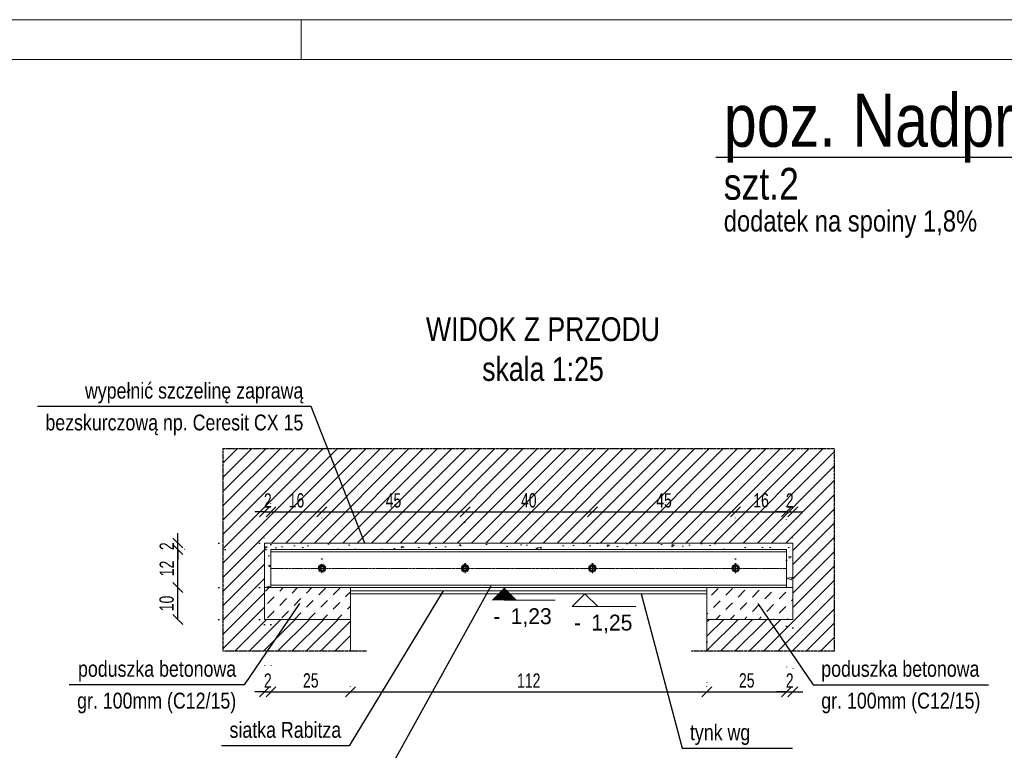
# Model space of a CAD drawing. Header units: millimetres. Extents: x 11149 to 111407, y -107619 to -23630.
# Tile 161 of 245: x 19951 to 20260, y -29590 to -29360. Entities that reach past the tile are written whole.
import ezdxf
from ezdxf.enums import TextEntityAlignment as Align

# ---------------------------------------------------------------- set-up
doc = ezdxf.new("R2010")
doc.units = ezdxf.units.MM
doc.header["$LTSCALE"] = 2
for name, pattern in [('CENTER2', [28.575, 19.05, -3.175, 3.175, -3.175]), ('DOT', [6.35, 0, -6.35]), ('HIDDEN', [9.525, 6.35, -3.175])]:
    doc.linetypes.add(name, pattern=pattern)
doc.layers.get('0').update_dxf_attribs({"plot": 0})
doc.layers.get('Defpoints').update_dxf_attribs({"color": 1})
doc.layers.add('420-K Ściany', color=7, linetype='Continuous')
doc.layers.add('e-cad_ukryte', color=30, linetype='HIDDEN')
for name, color, linetype, lineweight in [('e-cad_252', 252, 'HIDDEN', 9), ('e-cad_cienkie', 1, 'Continuous', 9), ('e-cad_obok', 3, 'Continuous', 9), ('e-cad_opisy', 7, 'Continuous', 9), ('e-cad_osie', 22, 'CENTER2', 9), ('e-cad_stal_kontur', 222, 'Continuous', 20), ('e-cad_wymiary', 4, 'Continuous', 9)]:
    doc.layers.add(name, color=color, linetype=linetype, lineweight=lineweight)
doc.styles.add('e-cad_1', font='arial.ttf', dxfattribs={"width": 0.7})
doc.styles.add('e-cad_2', font='arial.ttf', dxfattribs={"width": 0.8})
doc.dimstyles.new('e-cad_1_25_[cm]', dxfattribs={"dimscale": 2.5, "dimtxt": 1.8, "dimasz": 1.25, "dimexe": 1.25, "dimexo": 0.625, "dimgap": 0.5, "dimtad": 1, "dimdec": 0, "dimrnd": 1, "dimzin": 1, "dimtxsty": 'e-cad_1', "dimblk": 'OBLIQUE', "dimcen": 2.5, "dimclrd": 256, "dimclre": 252, "dimclrt": 7, "dimadec": 0, "dimazin": 0, "dimtfac": 1, "dimtix": 1, "dimtmove": 2, "dimatfit": 3, "dimldrblk": 'NONE', "dimfxl": 60, "dimfxlon": 1, "dimarcsym": 0})

# ---------------------------------------------------------------- blocks, each defined once
blk = doc.blocks.new('A3_poziom')
at = {"ltscale": 0.8}
blk.add_line((135, 292), (135, 297), dxfattribs=at)
for points in [[(0, 0), (420, 0), (420, 297), (0, 297)], [(30, 5), (415, 5), (415, 292), (30, 292)]]:
    blk.add_lwpolyline(points, close=True)
blk = doc.blocks.new('e-cad_ZelbetPozycja')
at = {"layer": 'e-cad_opisy', "ltscale": 0.04, "style": 'e-cad_1', "width": 0.8}
for tag, p, height in [('OPIS_1', (0, 1.33), 6.67), ('OPIS_2', (0, -5.33), 4), ('OPIS_4', (16, -5.33), 4), ('OPIS_3', (0, -9.33), 2.67)]:
    blk.add_attdef(tag, p, '', height=height, dxfattribs=at)
at = {"layer": 'e-cad_opisy', "ltscale": 0.04, "style": 'e-cad_1', "width": 0.8, "flags": 1}
for tag, p in [('POZYCJA', (0, -20)), ('ILOSC', (0, -26.67)), ('DODATEK', (0, -33.33))]:
    blk.add_attdef(tag, p, '', height=4, dxfattribs=at)
blk = doc.blocks.new('_None')
blk = doc.blocks.new('_OBLIQUE')
at = {"color": 0, "linetype": 'ByBlock', "lineweight": -2}
blk.add_line((-0.5, -0.5), (0.5, 0.5), dxfattribs=at)
blk = doc.blocks.new('*D1395')
at = {"layer": 'Defpoints', "color": 0, "ltscale": 0.5}
for p in [(20029.9, -29514.69), (20027.9, -29524.53), (20029.9, -29526.53)]:
    blk.add_point(p, dxfattribs=at)
at = {"layer": 'e-cad_wymiary', "color": 252, "linetype": 'DOT', "lineweight": -2}
for p, q in [((20027.9, -29522.97), (20027.9, -29511.56)), ((20029.9, -29524.97), (20029.9, -29511.56))]:
    blk.add_line(p, q, dxfattribs=at)
at = {"layer": 'e-cad_wymiary', "lineweight": -2}
for p, q in [((20027.9, -29514.69), (20024.77, -29514.69)), ((20027.9, -29514.69), (20029.9, -29514.69)), ((20029.9, -29514.69), (20033.02, -29514.69))]:
    blk.add_line(p, q, dxfattribs=at)
at = {"layer": 'e-cad_wymiary', "lineweight": -2, "ltscale": 0.5, "xscale": 3.125, "yscale": 3.125, "zscale": 3.125}
blk.add_blockref('_OBLIQUE', (20027.9, -29514.69), dxfattribs=at)
at = {"layer": 'e-cad_wymiary', "lineweight": -2, "ltscale": 0.5, "xscale": 3.125, "yscale": 3.125, "zscale": 3.125, "rotation": 180}
blk.add_blockref('_OBLIQUE', (20029.9, -29514.69), dxfattribs=at)
at = {"layer": 'e-cad_wymiary', "color": 7, "ltscale": 0.5, "insert": (20028.9, -29511.18), "char_height": 4.5, "attachment_point": 5, "style": 'e-cad_1'}
blk.add_mtext('2', dxfattribs=at)
blk = doc.blocks.new('*D1397')
at = {"layer": 'Defpoints', "color": 0, "ltscale": 0.5}
for p in [(20000.65, -29538.53), (20027.9, -29538.53), (20027.9, -29548.53)]:
    blk.add_point(p, dxfattribs=at)
at = {"layer": 'e-cad_wymiary', "color": 252, "linetype": 'DOT', "lineweight": -2}
for p, q in [((20026.33, -29538.53), (19997.53, -29538.53)), ((20026.33, -29548.53), (19997.53, -29548.53))]:
    blk.add_line(p, q, dxfattribs=at)
at = {"layer": 'e-cad_wymiary', "lineweight": -2}
blk.add_line((20000.65, -29548.53), (20000.65, -29538.53), dxfattribs=at)
at = {"layer": 'e-cad_wymiary', "lineweight": -2, "ltscale": 0.5, "xscale": 3.125, "yscale": 3.125, "zscale": 3.125}
for p, rotation in [((20000.65, -29538.53), 90), ((20000.65, -29548.53), 270)]:
    blk.add_blockref('_OBLIQUE', p, dxfattribs=dict(at, rotation=rotation))
at = {"layer": 'e-cad_wymiary', "color": 7, "ltscale": 0.5, "insert": (19997.11, -29543.53), "char_height": 4.5, "attachment_point": 5, "rotation": 90, "style": 'e-cad_1'}
blk.add_mtext('10', dxfattribs=at)
blk = doc.blocks.new('*D1398')
at = {"layer": 'Defpoints', "color": 0, "ltscale": 0.5}
for p in [(20000.65, -29526.53), (20029.9, -29526.53), (20027.9, -29538.53)]:
    blk.add_point(p, dxfattribs=at)
at = {"layer": 'e-cad_wymiary', "color": 252, "linetype": 'DOT', "lineweight": -2}
for p, q in [((20028.33, -29526.53), (19997.53, -29526.53)), ((20026.33, -29538.53), (19997.53, -29538.53))]:
    blk.add_line(p, q, dxfattribs=at)
at = {"layer": 'e-cad_wymiary', "lineweight": -2}
blk.add_line((20000.65, -29538.53), (20000.65, -29526.53), dxfattribs=at)
at = {"layer": 'e-cad_wymiary', "lineweight": -2, "ltscale": 0.5, "xscale": 3.125, "yscale": 3.125, "zscale": 3.125}
for p, rotation in [((20000.65, -29526.53), 90), ((20000.65, -29538.53), 270)]:
    blk.add_blockref('_OBLIQUE', p, dxfattribs=dict(at, rotation=rotation))
at = {"layer": 'e-cad_wymiary', "color": 7, "ltscale": 0.5, "insert": (19997.14, -29532.53), "char_height": 4.5, "attachment_point": 5, "rotation": 90, "style": 'e-cad_1'}
blk.add_mtext('12', dxfattribs=at)
blk = doc.blocks.new('*D1399')
at = {"layer": 'Defpoints', "color": 0, "ltscale": 0.5}
for p in [(20000.65, -29524.53), (20027.9, -29524.53), (20029.9, -29526.53)]:
    blk.add_point(p, dxfattribs=at)
at = {"layer": 'e-cad_wymiary', "lineweight": -2}
for p, q in [((20000.65, -29524.53), (20000.65, -29521.41)), ((20000.65, -29526.53), (20000.65, -29524.53)), ((20000.65, -29526.53), (20000.65, -29529.66))]:
    blk.add_line(p, q, dxfattribs=at)
at = {"layer": 'e-cad_wymiary', "color": 252, "linetype": 'DOT', "lineweight": -2}
for p, q in [((20026.33, -29524.53), (19997.53, -29524.53)), ((20028.33, -29526.53), (19997.53, -29526.53))]:
    blk.add_line(p, q, dxfattribs=at)
at = {"layer": 'e-cad_wymiary', "lineweight": -2, "ltscale": 0.5, "xscale": 3.125, "yscale": 3.125, "zscale": 3.125}
for p, rotation in [((20000.65, -29524.53), 270), ((20000.65, -29526.53), 90)]:
    blk.add_blockref('_OBLIQUE', p, dxfattribs=dict(at, rotation=rotation))
at = {"layer": 'e-cad_wymiary', "color": 7, "ltscale": 0.5, "insert": (19997.14, -29525.53), "char_height": 4.5, "attachment_point": 5, "rotation": 90, "style": 'e-cad_1'}
blk.add_mtext('2', dxfattribs=at)
blk = doc.blocks.new('*D1401')
at = {"layer": 'Defpoints', "color": 0, "ltscale": 0.5}
for p in [(20193.9, -29514.69), (20193.9, -29524.53), (20191.9, -29531.53)]:
    blk.add_point(p, dxfattribs=at)
at = {"layer": 'e-cad_wymiary', "color": 252, "linetype": 'DOT', "lineweight": -2}
for p, q in [((20191.9, -29529.97), (20191.9, -29511.56)), ((20193.9, -29522.97), (20193.9, -29511.56))]:
    blk.add_line(p, q, dxfattribs=at)
at = {"layer": 'e-cad_wymiary', "lineweight": -2}
for p, q in [((20191.9, -29514.69), (20188.77, -29514.69)), ((20191.9, -29514.69), (20193.9, -29514.69)), ((20193.9, -29514.69), (20197.02, -29514.69))]:
    blk.add_line(p, q, dxfattribs=at)
at = {"layer": 'e-cad_wymiary', "lineweight": -2, "ltscale": 0.5, "xscale": 3.125, "yscale": 3.125, "zscale": 3.125}
blk.add_blockref('_OBLIQUE', (20191.9, -29514.69), dxfattribs=at)
at = {"layer": 'e-cad_wymiary', "lineweight": -2, "ltscale": 0.5, "xscale": 3.125, "yscale": 3.125, "zscale": 3.125, "rotation": 180}
blk.add_blockref('_OBLIQUE', (20193.9, -29514.69), dxfattribs=at)
at = {"layer": 'e-cad_wymiary', "color": 7, "ltscale": 0.5, "insert": (20192.9, -29511.18), "char_height": 4.5, "attachment_point": 5, "style": 'e-cad_1'}
blk.add_mtext('2', dxfattribs=at)
blk = doc.blocks.new('*D1405')
at = {"layer": 'Defpoints', "color": 0, "ltscale": 0.5}
for p in [(20029.9, -29514.69), (20045.9, -29514.69), (20045.9, -29531.06)]:
    blk.add_point(p, dxfattribs=at)
at = {"layer": 'e-cad_wymiary', "color": 252, "linetype": 'DOT', "lineweight": -2}
for p, q in [((20029.9, -29513.12), (20029.9, -29511.56)), ((20045.9, -29529.5), (20045.9, -29511.56))]:
    blk.add_line(p, q, dxfattribs=at)
at = {"layer": 'e-cad_wymiary', "lineweight": -2}
blk.add_line((20029.9, -29514.69), (20045.9, -29514.69), dxfattribs=at)
at = {"layer": 'e-cad_wymiary', "lineweight": -2, "ltscale": 0.5, "xscale": 3.125, "yscale": 3.125, "zscale": 3.125, "rotation": 180}
blk.add_blockref('_OBLIQUE', (20029.9, -29514.69), dxfattribs=at)
at = {"layer": 'e-cad_wymiary', "lineweight": -2, "ltscale": 0.5, "xscale": 3.125, "yscale": 3.125, "zscale": 3.125}
blk.add_blockref('_OBLIQUE', (20045.9, -29514.69), dxfattribs=at)
at = {"layer": 'e-cad_wymiary', "color": 7, "ltscale": 0.5, "insert": (20037.9, -29511.14), "char_height": 4.5, "attachment_point": 5, "style": 'e-cad_1'}
blk.add_mtext('16', dxfattribs=at)
blk = doc.blocks.new('*D1406')
at = {"layer": 'Defpoints', "color": 0, "ltscale": 0.5}
for p in [(20090.9, -29514.69), (20045.9, -29531.06), (20090.9, -29532.53)]:
    blk.add_point(p, dxfattribs=at)
at = {"layer": 'e-cad_wymiary', "color": 252, "linetype": 'DOT', "lineweight": -2}
for p, q in [((20045.9, -29529.5), (20045.9, -29511.56)), ((20090.9, -29530.97), (20090.9, -29511.56))]:
    blk.add_line(p, q, dxfattribs=at)
at = {"layer": 'e-cad_wymiary', "lineweight": -2}
blk.add_line((20045.9, -29514.69), (20090.9, -29514.69), dxfattribs=at)
at = {"layer": 'e-cad_wymiary', "lineweight": -2, "ltscale": 0.5, "xscale": 3.125, "yscale": 3.125, "zscale": 3.125, "rotation": 180}
blk.add_blockref('_OBLIQUE', (20045.9, -29514.69), dxfattribs=at)
at = {"layer": 'e-cad_wymiary', "lineweight": -2, "ltscale": 0.5, "xscale": 3.125, "yscale": 3.125, "zscale": 3.125}
blk.add_blockref('_OBLIQUE', (20090.9, -29514.69), dxfattribs=at)
at = {"layer": 'e-cad_wymiary', "color": 7, "ltscale": 0.5, "insert": (20068.4, -29511.15), "char_height": 4.5, "attachment_point": 5, "style": 'e-cad_1'}
blk.add_mtext('45', dxfattribs=at)
blk = doc.blocks.new('*D1407')
at = {"layer": 'Defpoints', "color": 0, "ltscale": 0.5}
for p in [(20130.9, -29514.69), (20090.9, -29532.53), (20130.9, -29532.53)]:
    blk.add_point(p, dxfattribs=at)
at = {"layer": 'e-cad_wymiary', "color": 252, "linetype": 'DOT', "lineweight": -2}
for p, q in [((20090.9, -29530.97), (20090.9, -29511.56)), ((20130.9, -29530.97), (20130.9, -29511.56))]:
    blk.add_line(p, q, dxfattribs=at)
at = {"layer": 'e-cad_wymiary', "lineweight": -2}
blk.add_line((20090.9, -29514.69), (20130.9, -29514.69), dxfattribs=at)
at = {"layer": 'e-cad_wymiary', "lineweight": -2, "ltscale": 0.5, "xscale": 3.125, "yscale": 3.125, "zscale": 3.125, "rotation": 180}
blk.add_blockref('_OBLIQUE', (20090.9, -29514.69), dxfattribs=at)
at = {"layer": 'e-cad_wymiary', "lineweight": -2, "ltscale": 0.5, "xscale": 3.125, "yscale": 3.125, "zscale": 3.125}
blk.add_blockref('_OBLIQUE', (20130.9, -29514.69), dxfattribs=at)
at = {"layer": 'e-cad_wymiary', "color": 7, "ltscale": 0.5, "insert": (20110.9, -29511.14), "char_height": 4.5, "attachment_point": 5, "style": 'e-cad_1'}
blk.add_mtext('40', dxfattribs=at)
blk = doc.blocks.new('*D1408')
at = {"layer": 'Defpoints', "color": 0, "ltscale": 0.5}
for p in [(20191.9, -29514.69), (20191.9, -29514.69), (20175.9, -29532.53)]:
    blk.add_point(p, dxfattribs=at)
at = {"layer": 'e-cad_wymiary', "color": 252, "linetype": 'DOT', "lineweight": -2}
for p, q in [((20175.9, -29530.97), (20175.9, -29511.56)), ((20191.9, -29513.12), (20191.9, -29511.56))]:
    blk.add_line(p, q, dxfattribs=at)
at = {"layer": 'e-cad_wymiary', "lineweight": -2}
blk.add_line((20175.9, -29514.69), (20191.9, -29514.69), dxfattribs=at)
at = {"layer": 'e-cad_wymiary', "lineweight": -2, "ltscale": 0.5, "xscale": 3.125, "yscale": 3.125, "zscale": 3.125, "rotation": 180}
blk.add_blockref('_OBLIQUE', (20175.9, -29514.69), dxfattribs=at)
at = {"layer": 'e-cad_wymiary', "lineweight": -2, "ltscale": 0.5, "xscale": 3.125, "yscale": 3.125, "zscale": 3.125}
blk.add_blockref('_OBLIQUE', (20191.9, -29514.69), dxfattribs=at)
at = {"layer": 'e-cad_wymiary', "color": 7, "ltscale": 0.5, "insert": (20183.9, -29511.14), "char_height": 4.5, "attachment_point": 5, "style": 'e-cad_1'}
blk.add_mtext('16', dxfattribs=at)
blk = doc.blocks.new('*D1410')
at = {"layer": 'Defpoints', "color": 0, "ltscale": 0.5}
for p in [(20027.9, -29548.53), (20029.9, -29548.53), (20029.9, -29571.28)]:
    blk.add_point(p, dxfattribs=at)
at = {"layer": 'e-cad_wymiary', "color": 252, "linetype": 'DOT', "lineweight": -2}
for p, q in [((20027.9, -29550.09), (20027.9, -29574.4)), ((20029.9, -29550.09), (20029.9, -29574.4))]:
    blk.add_line(p, q, dxfattribs=at)
at = {"layer": 'e-cad_wymiary', "lineweight": -2}
for p, q in [((20027.9, -29571.28), (20024.77, -29571.28)), ((20027.9, -29571.28), (20029.9, -29571.28)), ((20029.9, -29571.28), (20033.02, -29571.28))]:
    blk.add_line(p, q, dxfattribs=at)
at = {"layer": 'e-cad_wymiary', "lineweight": -2, "ltscale": 0.5, "xscale": 3.125, "yscale": 3.125, "zscale": 3.125}
blk.add_blockref('_OBLIQUE', (20027.9, -29571.28), dxfattribs=at)
at = {"layer": 'e-cad_wymiary', "lineweight": -2, "ltscale": 0.5, "xscale": 3.125, "yscale": 3.125, "zscale": 3.125, "rotation": 180}
blk.add_blockref('_OBLIQUE', (20029.9, -29571.28), dxfattribs=at)
at = {"layer": 'e-cad_wymiary', "color": 7, "ltscale": 0.5, "insert": (20028.9, -29567.77), "char_height": 4.5, "attachment_point": 5, "style": 'e-cad_1'}
blk.add_mtext('2', dxfattribs=at)
blk = doc.blocks.new('*D1411')
at = {"layer": 'Defpoints', "color": 0, "ltscale": 0.5}
for p in [(20029.9, -29571.28), (20054.9, -29571.28), (20054.9, -29571.28)]:
    blk.add_point(p, dxfattribs=at)
at = {"layer": 'e-cad_wymiary', "color": 252, "linetype": 'DOT', "lineweight": -2}
for p, q in [((20029.9, -29569.72), (20029.9, -29568.15)), ((20054.9, -29569.72), (20054.9, -29568.15))]:
    blk.add_line(p, q, dxfattribs=at)
at = {"layer": 'e-cad_wymiary', "lineweight": -2}
blk.add_line((20029.9, -29571.28), (20054.9, -29571.28), dxfattribs=at)
at = {"layer": 'e-cad_wymiary', "lineweight": -2, "ltscale": 0.5, "xscale": 3.125, "yscale": 3.125, "zscale": 3.125, "rotation": 180}
blk.add_blockref('_OBLIQUE', (20029.9, -29571.28), dxfattribs=at)
at = {"layer": 'e-cad_wymiary', "lineweight": -2, "ltscale": 0.5, "xscale": 3.125, "yscale": 3.125, "zscale": 3.125}
blk.add_blockref('_OBLIQUE', (20054.9, -29571.28), dxfattribs=at)
at = {"layer": 'e-cad_wymiary', "color": 7, "ltscale": 0.5, "insert": (20042.4, -29567.73), "char_height": 4.5, "attachment_point": 5, "style": 'e-cad_1'}
blk.add_mtext('25', dxfattribs=at)
blk = doc.blocks.new('*D1412')
at = {"layer": 'Defpoints', "color": 0, "ltscale": 0.5}
for p in [(20191.9, -29549.05), (20166.9, -29554.05), (20191.9, -29571.28)]:
    blk.add_point(p, dxfattribs=at)
at = {"layer": 'e-cad_wymiary', "color": 252, "linetype": 'DOT', "lineweight": -2}
for p, q in [((20191.9, -29550.61), (20191.9, -29574.4)), ((20166.9, -29555.61), (20166.9, -29574.4))]:
    blk.add_line(p, q, dxfattribs=at)
at = {"layer": 'e-cad_wymiary', "lineweight": -2}
blk.add_line((20166.9, -29571.28), (20191.9, -29571.28), dxfattribs=at)
at = {"layer": 'e-cad_wymiary', "lineweight": -2, "ltscale": 0.5, "xscale": 3.125, "yscale": 3.125, "zscale": 3.125, "rotation": 180}
blk.add_blockref('_OBLIQUE', (20166.9, -29571.28), dxfattribs=at)
at = {"layer": 'e-cad_wymiary', "lineweight": -2, "ltscale": 0.5, "xscale": 3.125, "yscale": 3.125, "zscale": 3.125}
blk.add_blockref('_OBLIQUE', (20191.9, -29571.28), dxfattribs=at)
at = {"layer": 'e-cad_wymiary', "color": 7, "ltscale": 0.5, "insert": (20179.4, -29567.73), "char_height": 4.5, "attachment_point": 5, "style": 'e-cad_1'}
blk.add_mtext('25', dxfattribs=at)
blk = doc.blocks.new('*D1413')
at = {"layer": 'Defpoints', "color": 0, "ltscale": 0.5}
for p in [(20191.9, -29549.05), (20193.9, -29549.61), (20193.9, -29571.28)]:
    blk.add_point(p, dxfattribs=at)
at = {"layer": 'e-cad_wymiary', "color": 252, "linetype": 'DOT', "lineweight": -2}
for p, q in [((20191.9, -29550.61), (20191.9, -29574.4)), ((20193.9, -29551.17), (20193.9, -29574.4))]:
    blk.add_line(p, q, dxfattribs=at)
at = {"layer": 'e-cad_wymiary', "lineweight": -2}
for p, q in [((20191.9, -29571.28), (20188.77, -29571.28)), ((20191.9, -29571.28), (20193.9, -29571.28)), ((20193.9, -29571.28), (20197.02, -29571.28))]:
    blk.add_line(p, q, dxfattribs=at)
at = {"layer": 'e-cad_wymiary', "lineweight": -2, "ltscale": 0.5, "xscale": 3.125, "yscale": 3.125, "zscale": 3.125}
blk.add_blockref('_OBLIQUE', (20191.9, -29571.28), dxfattribs=at)
at = {"layer": 'e-cad_wymiary', "lineweight": -2, "ltscale": 0.5, "xscale": 3.125, "yscale": 3.125, "zscale": 3.125, "rotation": 180}
blk.add_blockref('_OBLIQUE', (20193.9, -29571.28), dxfattribs=at)
at = {"layer": 'e-cad_wymiary', "color": 7, "ltscale": 0.5, "insert": (20192.9, -29567.77), "char_height": 4.5, "attachment_point": 5, "style": 'e-cad_1'}
blk.add_mtext('2', dxfattribs=at)
blk = doc.blocks.new('*D1414')
at = {"layer": 'Defpoints', "color": 0, "ltscale": 0.5}
for p in [(20054.9, -29571.28), (20166.9, -29571.28), (20166.9, -29571.28)]:
    blk.add_point(p, dxfattribs=at)
at = {"layer": 'e-cad_wymiary', "color": 252, "linetype": 'DOT', "lineweight": -2}
for p, q in [((20054.9, -29569.72), (20054.9, -29568.15)), ((20166.9, -29569.72), (20166.9, -29568.15))]:
    blk.add_line(p, q, dxfattribs=at)
at = {"layer": 'e-cad_wymiary', "lineweight": -2}
blk.add_line((20054.9, -29571.28), (20166.9, -29571.28), dxfattribs=at)
at = {"layer": 'e-cad_wymiary', "lineweight": -2, "ltscale": 0.5, "xscale": 3.125, "yscale": 3.125, "zscale": 3.125, "rotation": 180}
blk.add_blockref('_OBLIQUE', (20054.9, -29571.28), dxfattribs=at)
at = {"layer": 'e-cad_wymiary', "lineweight": -2, "ltscale": 0.5, "xscale": 3.125, "yscale": 3.125, "zscale": 3.125}
blk.add_blockref('_OBLIQUE', (20166.9, -29571.28), dxfattribs=at)
at = {"layer": 'e-cad_wymiary', "color": 7, "ltscale": 0.5, "insert": (20110.9, -29567.77), "char_height": 4.5, "attachment_point": 5, "style": 'e-cad_1'}
blk.add_mtext('112', dxfattribs=at)
blk = doc.blocks.new('*D1415')
at = {"layer": 'Defpoints', "color": 0, "ltscale": 0.5}
for p in [(20175.9, -29514.69), (20130.9, -29532.53), (20175.9, -29531.06)]:
    blk.add_point(p, dxfattribs=at)
at = {"layer": 'e-cad_wymiary', "color": 252, "linetype": 'DOT', "lineweight": -2}
for p, q in [((20130.9, -29530.97), (20130.9, -29511.56)), ((20175.9, -29529.5), (20175.9, -29511.56))]:
    blk.add_line(p, q, dxfattribs=at)
at = {"layer": 'e-cad_wymiary', "lineweight": -2}
blk.add_line((20130.9, -29514.69), (20175.9, -29514.69), dxfattribs=at)
at = {"layer": 'e-cad_wymiary', "lineweight": -2, "ltscale": 0.5, "xscale": 3.125, "yscale": 3.125, "zscale": 3.125, "rotation": 180}
blk.add_blockref('_OBLIQUE', (20130.9, -29514.69), dxfattribs=at)
at = {"layer": 'e-cad_wymiary', "lineweight": -2, "ltscale": 0.5, "xscale": 3.125, "yscale": 3.125, "zscale": 3.125}
blk.add_blockref('_OBLIQUE', (20175.9, -29514.69), dxfattribs=at)
at = {"layer": 'e-cad_wymiary', "color": 7, "ltscale": 0.5, "insert": (20153.4, -29511.15), "char_height": 4.5, "attachment_point": 5, "style": 'e-cad_1'}
blk.add_mtext('45', dxfattribs=at)
blk = doc.blocks.new('e-cad_kota_3_1')
blk.add_line((-1.6, -1.6), (6.4, -1.6))
blk.add_lwpolyline([(-1.6, -1.6), (0, 0), (1.6, -1.6)])
at = {"style": 'e-cad_1', "width": 0.95}
blk.add_attdef('ZNAK', text='', height=2, dxfattribs=at).set_placement((-0.5, -4.6), align=Align.RIGHT)
blk.add_attdef('RZEDNA', (0.8, -4.6), '', height=2, dxfattribs=at)
blk = doc.blocks.new('e-cad_kota_2_1')
blk.add_line((0, -1.6), (6.4, -1.6))
blk.add_lwpolyline([(0, 0, 0, 3.2, 0), (0, -1.6, 3.2, 3.2, 0)], format="xyseb")
at = {"style": 'e-cad_1', "width": 0.95}
blk.add_attdef('ZNAK', text='', height=2, dxfattribs=at).set_placement((-0.5, -4.6), align=Align.RIGHT)
blk.add_attdef('RZEDNA', (0.8, -4.6), '', height=2, dxfattribs=at)

msp = doc.modelspace()

# ---------------------------------------------------------------- hatches: boundary and pattern name
at = {"layer": 'e-cad_252', "ltscale": 10}
h = msp.add_hatch(dxfattribs=at)
h.set_pattern_fill('ANSI31', color=256)
h.set_pattern_definition([(45, (-5756.3158, -39164.4185), (-2.24506403, 2.24506403), [])])
h.paths.add_polyline_path([(20014.9, -29494.82), (20206.9, -29494.82), (20206.9, -29558.53), (20166.9, -29558.53), (20166.9, -29548.53), (20193.9, -29548.53), (20193.9, -29538.53), (20193.9, -29524.53), (20027.9, -29524.53), (20027.9, -29538.53), (20027.9, -29548.53), (20054.9, -29548.53), (20054.9, -29558.53), (20014.9, -29558.53)])
h.paths.add_polyline_path([(20026.6, -29507.79), (20026.6, -29514.57), (20030.94, -29514.57), (20030.94, -29507.79)], flags=24)
h.paths.add_polyline_path([(20190.6, -29507.79), (20190.6, -29514.57), (20194.94, -29514.57), (20194.94, -29507.79)], flags=24)
h.paths.add_polyline_path([(20149.87, -29507.64), (20149.87, -29514.5), (20156.82, -29514.5), (20156.82, -29507.64)], flags=24)
h.paths.add_polyline_path([(20107.38, -29507.62), (20107.38, -29514.51), (20114.3, -29514.51), (20114.3, -29507.62)], flags=24)
h.paths.add_polyline_path([(20064.87, -29507.64), (20064.87, -29514.5), (20071.82, -29514.5), (20071.82, -29507.64)], flags=24)
h.paths.add_polyline_path([(20180.16, -29507.62), (20180.16, -29514.51), (20186.67, -29514.51), (20186.67, -29507.62)], flags=24)
h.paths.add_polyline_path([(20034.16, -29507.62), (20034.16, -29514.51), (20040.67, -29514.51), (20040.67, -29507.62)], flags=24)
at = {"layer": 'e-cad_252', "ltscale": 0.8}
h = msp.add_hatch(dxfattribs=at)
h.set_pattern_fill('CONC', color=256, scale=0.625, angle=30)
h.set_pattern_definition([(30, (10755.589, -34321.604), (-7.9375, 13.748153), [0, -15.875]), (30, (10758.505, -34326.336), (-7.9375, 13.748153), [0, -15.875]), (30, (10754.63, -34318.674), (-7.9375, 13.748153), [0, -15.875]), (8.1986, (10749.9424, -34327.0634), (49.1819629, 10.0643501), [1.709785, -83.77971]), (246.8699, (10751.6347, -34326.8195), (25.3694577, 51.3088076), [0.79375, -78.58125]), (160.6013, (10751.3229, -34327.5495), (116.36576442, -42.80140287), [1.463596, -144.896665]), (236.5651, (10747.7385, -34331.8186), (-5.8106313, -21.6856646), [0.35498, -35.142599]), (356.3099, (10747.543, -34332.115), (35.433811, 2.1268249), [0.57239, -56.66575]), (138.4349, (10748.114, -34332.1517), (-29.6231348, 19.5588252), [0.502015, -49.699148]), (255, (10757.331, -34328.113), (7.937502, -13.748158), [0.673513, -21.777119]), (30, (10757.157, -34328.764), (5.810653, 21.685653), [0.9525, -14.9225]), (165, (10757.982, -34328.288), (-13.748158, -7.937502), [0.673513, -21.777119]), (281.5651, (10750.6013, -34320.267), (-2.126872, 35.4337999), [0.502015, -49.699148]), (30, (10750.702, -34320.759), (5.810653, 21.685653), [0.79375, -15.08125]), (173.1301, (10751.3893, -34320.362), (-57.1194597, 3.6838089), [0.79375, -78.58125]), (243.6901, (10743.2354, -34324.3365), (19.5587899, 29.6231681), [0.57239, -56.66575]), (11.5651, (10742.9817, -34324.8496), (-35.4337999, -2.126872), [1.00403, -49.197133]), (156.8699, (10743.9653, -34324.6483), (51.3088076, -25.3694577), [0.79375, -78.58125]), (30, (10747.54, -34322.585), (-7.9375, 13.748153), [0, -15.875]), (30, (10745.892, -34328.302), (-7.9375, 13.748153), [0, -15.875]), (30, (10752.678, -34331.167), (-7.9375, 13.748153), [0, -15.875]), (30, (10753.93, -34324.761), (-7.9375, 13.748153), [0, -15.875]), (30, (10748.593, -34324.726), (-7.9375, 13.748153), [0, -15.875]), (30, (10745.33, -34326.06), (-7.9375, 13.748153), [0, -15.875]), (30, (10747.044, -34326.17), (-7.9375, 13.748153), [0, -15.875]), (30, (10748.399, -34329.788), (-7.9375, 13.748153), [0, -15.875]), (30, (10744.782, -34331.143), (-7.9375, 13.748153), [0, -15.875]), (30, (10743.094, -34327.901), (-7.9375, 13.748153), [0, -15.875]), (30, (10740.935, -34325.115), (-7.9375, 13.748153), [0, -15.875]), (30, (10744.88, -34322.104), (-7.9375, 13.748153), [0, -15.875]), (30, (10747.587, -34319.808), (-7.9375, 13.748153), [0, -15.875]), (30, (10752.716, -34317.58), (-7.9375, 13.748153), [0, -15.875]), (30, (10751.877, -34323.747), (-7.9375, 13.748153), [0, -15.875]), (30, (10749.073, -34322.066), (-7.9375, 13.748153), [0, -15.875]), (30, (10753.983, -34328.03), (-7.9375, 13.748153), [0, -15.875]), (30, (10750.256, -34331.099), (-7.9375, 13.748153), [0, -15.875]), (30, (10756.126, -34331.742), (-7.9375, 13.748153), [0, -15.875]), (30, (10751.113, -34333.536), (-7.9375, 13.748153), [0, -15.875]), (30, (10746.952, -34336.489), (-7.9375, 13.748153), [0, -15.875]), (30, (10748.999, -34336.224), (-7.9375, 13.748153), [0, -15.875]), (30, (10748.025, -34334.22), (-7.9375, 13.748153), [0, -15.875]), (30, (10758.506, -34331.101), (-7.9375, 13.748153), [0, -15.875]), (30, (10756.902, -34324.512), (-7.9375, 13.748153), [0, -15.875]), (30, (10753.833, -34320.784), (-7.9375, 13.748153), [0, -15.875]), (30, (10753.224, -34334.334), (-7.9375, 13.748153), [0, -15.875])])
h.paths.add_polyline_path([(20027.9, -29538.53), (20027.9, -29524.53), (20193.9, -29524.53), (20193.9, -29538.53), (20191.9, -29538.53), (20191.9, -29526.53), (20029.9, -29526.53), (20029.9, -29538.53)])
at = {"layer": 'e-cad_obok', "ltscale": 0.8}
h = msp.add_hatch(dxfattribs=at)
h.set_pattern_fill('CONCRE', color=256, style=0)
h.set_pattern_definition([(45, (7822.4404, -32944.718), (-4.490128, 4.490128), [3, -2.5]), (45, (7826.9305, -32944.718), (-4.490128, 4.490128), [3, -2.5])])
h.paths.add_polyline_path([(20027.9, -29538.53), (20027.9, -29548.53), (20054.9, -29548.53), (20054.9, -29538.53)])
h = msp.add_hatch(dxfattribs=at)
h.set_pattern_fill('CONCRE', color=256, angle=180, style=0)
h.set_pattern_definition([(45, (7712.4404, -32944.718), (-4.490128, 4.490128), [3, -2.5]), (45, (7716.9305, -32944.718), (-4.490128, 4.490128), [3, -2.5])])
h.paths.add_polyline_path([(20193.9, -29538.53), (20193.9, -29548.53), (20166.9, -29548.53), (20166.9, -29538.53)])

# ---------------------------------------------------------------- linework, layer by layer
at = {"layer": '420-K Ściany', "color": 7, "linetype": 'Continuous', "lineweight": 13}
for p, q in [((20054.9, -29558.53), (20054.9, -29538.53)), ((20166.9, -29558.53), (20166.9, -29538.53))]:
    msp.add_line(p, q, dxfattribs=at)
at = {"layer": 'e-cad_cienkie', "color": 0, "ltscale": 0.8}
for points in [[(20045.9, -29533.52), (20046.76, -29533.03), (20046.76, -29532.03), (20045.9, -29531.54), (20045.04, -29532.03), (20045.04, -29533.03), (20045.9, -29533.52)], [(20090.9, -29533.52), (20091.76, -29533.03), (20091.76, -29532.03), (20090.9, -29531.54), (20090.04, -29532.03), (20090.04, -29533.03), (20090.9, -29533.52)], [(20130.9, -29533.52), (20131.76, -29533.03), (20131.76, -29532.03), (20130.9, -29531.54), (20130.04, -29532.03), (20130.04, -29533.03), (20130.9, -29533.52)], [(20175.9, -29533.52), (20176.76, -29533.03), (20176.76, -29532.03), (20175.9, -29531.54), (20175.04, -29532.03), (20175.04, -29533.03), (20175.9, -29533.52)]]:
    msp.add_lwpolyline(points, dxfattribs=at)
for centre, radius in [((20045.9, -29532.53), 1.2), ((20045.9, -29532.53), 0.635), ((20090.9, -29532.53), 1.2), ((20090.9, -29532.53), 0.635), ((20130.9, -29532.53), 1.2), ((20130.9, -29532.53), 0.635), ((20175.9, -29532.53), 1.2), ((20175.9, -29532.53), 0.635)]:
    msp.add_circle(centre, radius, dxfattribs=at)
for centre in [(20045.9, -29532.53), (20090.9, -29532.53), (20130.9, -29532.53), (20175.9, -29532.53)]:
    msp.add_arc(centre, 0.707, 100, 10, dxfattribs=at)
at = {"layer": 'e-cad_obok', "ltscale": 0.8}
for points in [[(20027.9, -29538.53), (20027.9, -29548.53), (20054.9, -29548.53), (20054.9, -29538.53), (20027.9, -29538.53)], [(20193.9, -29538.53), (20193.9, -29548.53), (20166.9, -29548.53), (20166.9, -29538.53), (20193.9, -29538.53)]]:
    msp.add_lwpolyline(points, dxfattribs=at)
at = {"layer": 'e-cad_opisy'}
msp.add_lwpolyline([(20193.9, -29538.53), (20193.9, -29524.53), (20027.9, -29524.53), (20027.9, -29538.53)], dxfattribs=at)
at = {"layer": 'e-cad_opisy', "ltscale": 0.8}
msp.add_lwpolyline([(20054.9, -29540.53), (20166.9, -29540.53)], dxfattribs=at)
at = {"layer": 'e-cad_osie', "ltscale": 0.02}
msp.add_lwpolyline([(20029.9, -29532.53), (20191.9, -29532.53)], dxfattribs=at)
at = {"layer": 'e-cad_osie', "color": 0, "ltscale": 0.8}
for points in [[(20044.56, -29532.53), (20047.24, -29532.53)], [(20045.9, -29534), (20045.9, -29531.06)], [(20089.56, -29532.53), (20092.24, -29532.53)], [(20090.9, -29534), (20090.9, -29531.06)], [(20129.56, -29532.53), (20132.24, -29532.53)], [(20130.9, -29534), (20130.9, -29531.06)], [(20174.56, -29532.53), (20177.24, -29532.53)], [(20175.9, -29534), (20175.9, -29531.06)]]:
    msp.add_lwpolyline(points, dxfattribs=at)
at = {"layer": 'e-cad_stal_kontur'}
for points in [[(20029.9, -29526.53), (20191.9, -29526.53)], [(20029.9, -29526.53), (20029.9, -29538.53)], [(20029.9, -29527.3), (20191.9, -29527.3)], [(20191.9, -29538.53), (20191.9, -29526.53)], [(20029.9, -29537.76), (20191.9, -29537.76)], [(20029.9, -29538.53), (20191.9, -29538.53)]]:
    msp.add_lwpolyline(points, dxfattribs=at)
at = {"layer": 'e-cad_stal_kontur', "linetype": 'HIDDEN', "ltscale": 0.01}
msp.add_lwpolyline([(20054.9, -29539.53), (20166.9, -29539.53)], dxfattribs=at)
at = {"layer": 'e-cad_stal_kontur', "ltscale": 0.8}
for centre in [(20045.9, -29532.53), (20090.9, -29532.53), (20130.9, -29532.53), (20175.9, -29532.53)]:
    msp.add_circle(centre, 0.7, dxfattribs=at)
at = {"layer": 'e-cad_ukryte', "ltscale": 0.02}
msp.add_lwpolyline([(20059.9, -29558.53), (20014.9, -29558.53), (20014.9, -29494.82), (20206.9, -29494.82), (20206.9, -29558.53), (20161.9, -29558.53)], dxfattribs=at)

# ---------------------------------------------------------------- block references
at = {"layer": 'e-cad_opisy', "ltscale": 0.02, "xscale": 2.5, "yscale": 2.5, "zscale": 2.5}
msp.add_blockref('A3_poziom', (19701.87, -30102.55), dxfattribs=at)
at = {"layer": 'e-cad_opisy', "ltscale": 0.5, "xscale": 2.5, "yscale": 2.5, "zscale": 2.5}
msp.add_blockref('e-cad_ZelbetPozycja', (20172.18, -29403.31), dxfattribs=at).add_auto_attribs({'OPIS_1': 'poz. Nadproże N-0.6', 'OPIS_2': 'szt.2', 'OPIS_3': 'dodatek na spoiny 1,8%'})
at = {"layer": 'e-cad_opisy', "xscale": 2.5, "yscale": 2.5, "zscale": 2.5}
for name, p, values in [('e-cad_kota_2_1', (20103.21, -29538.53), {'RZEDNA': '1,23', 'ZNAK': '-'}), ('e-cad_kota_3_1', (20128.56, -29540.53), {'RZEDNA': '1,25', 'ZNAK': '-'})]:
    msp.add_blockref(name, p, dxfattribs=at).add_auto_attribs(values)

# ---------------------------------------------------------------- texts
at = {"layer": 'e-cad_opisy', "style": 'e-cad_1', "width": 0.8}
for s, p in [('wypełnić szczelinę zaprawą', (19971.44, -29479.14)), ('bezskurczową np. Ceresit CX 15', (19959.01, -29489.14)), ('poduszka betonowa', (19969.26, -29566.57)), ('poduszka betonowa', (20202.83, -29566.57)), ('gr. 100mm (C12/15)', (19968.97, -29576.57)), ('gr. 100mm (C12/15)', (20202.83, -29576.57)), ('siatka Rabitza', (20016.87, -29585.75)), ('tynk wg', (20161.56, -29586.53))]:
    msp.add_text(s, height=5, dxfattribs=at).set_placement(p)
at = {"layer": 'e-cad_opisy', "ltscale": 0.8, "insert": (20115.37, -29473.68), "char_height": 7.5, "width": 113.777, "attachment_point": 8, "style": 'e-cad_2'}
msp.add_mtext('WIDOK Z PRZODU\\Pskala 1:25', dxfattribs=at)

# ---------------------------------------------------------------- dimensions: what is measured, and where the dimension line sits
at = {"layer": 'e-cad_wymiary'}
for base, p1, p2, picture, middle in [((20029.9, -29514.69), (20027.9, -29524.53), (20029.9, -29526.53), '*D1395', (20028.9, -29511.18)), ((20045.9, -29514.69), (20029.9, -29514.69), (20045.9, -29531.06), '*D1405', (20037.9, -29511.14)), ((20090.9, -29514.69), (20045.9, -29531.06), (20090.9, -29532.53), '*D1406', (20068.4, -29511.15)), ((20130.9, -29514.69), (20090.9, -29532.53), (20130.9, -29532.53), '*D1407', (20110.9, -29511.14)), ((20175.9, -29514.69), (20130.9, -29532.53), (20175.9, -29531.06), '*D1415', (20153.4, -29511.15)), ((20191.9, -29514.69), (20175.9, -29532.53), (20191.9, -29514.69), '*D1408', (20183.9, -29511.14)), ((20193.9, -29514.69), (20191.9, -29531.53), (20193.9, -29524.53), '*D1401', (20192.9, -29511.18)), ((20029.9, -29571.28), (20027.9, -29548.53), (20029.9, -29548.53), '*D1410', (20028.9, -29567.77)), ((20191.9, -29571.28), (20166.9, -29554.05), (20191.9, -29549.05), '*D1412', (20179.4, -29567.73)), ((20193.9, -29571.28), (20191.9, -29549.05), (20193.9, -29549.61), '*D1413', (20192.9, -29567.77)), ((20054.9, -29571.28), (20029.9, -29571.28), (20054.9, -29571.28), '*D1411', (20042.4, -29567.73)), ((20166.9, -29571.28), (20054.9, -29571.28), (20166.9, -29571.28), '*D1414', (20110.9, -29567.77))]:
    dim = msp.add_linear_dim(base=base, p1=p1, p2=p2, dimstyle='e-cad_1_25_[cm]', dxfattribs=at)
    dim.commit()
    dim.dimension.update_dxf_attribs({"geometry": picture, "text_midpoint": middle})
for base, p1, p2, picture, middle in [((20000.65, -29524.53), (20029.9, -29526.53), (20027.9, -29524.53), '*D1399', (19997.14, -29525.53)), ((20000.65, -29526.53), (20027.9, -29538.53), (20029.9, -29526.53), '*D1398', (19997.14, -29532.53)), ((20000.65, -29538.53), (20027.9, -29548.53), (20027.9, -29538.53), '*D1397', (19997.11, -29543.53))]:
    dim = msp.add_linear_dim(base=base, p1=p1, p2=p2, angle=90, dimstyle='e-cad_1_25_[cm]', dxfattribs=at)
    dim.commit()
    dim.dimension.update_dxf_attribs({"geometry": picture, "text_midpoint": middle})

# ---------------------------------------------------------------- leaders
at = {"layer": 'e-cad_cienkie', "ltscale": 0.5, "has_arrowhead": 0}
msp.add_leader([(20169.68, -29403.31), (20346.55, -29403.31)], dimstyle='e-cad_1_25_[cm]', dxfattribs=at)
at = {"layer": 'e-cad_cienkie', "has_arrowhead": 0}
for points in [[(20059.36, -29524.53), (20042.57, -29481.64), (19956.51, -29481.64)], [(20084.04, -29539.53), (20054.47, -29588.25), (20014.37, -29588.25)], [(20099, -29538.04), (20058.39, -29611.38)], [(20146.19, -29540.53), (20159.06, -29589.03), (20193.74, -29589.03)], [(20038.9, -29543.53), (20021.47, -29569.07), (19966.47, -29569.07)], [(20182.9, -29543.53), (20200.33, -29569.07), (20255.33, -29569.07)]]:
    msp.add_leader(points, dimstyle='e-cad_1_25_[cm]', override={"dimldrblk": 'None'}, dxfattribs=at)

doc.saveas('drawing.dxf')
